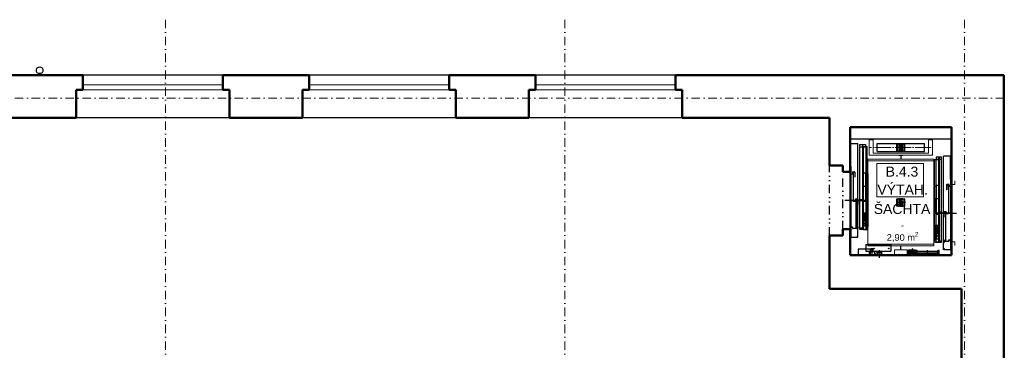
# Model space of a CAD drawing. Header units: millimetres. Extents: x 887082 to 1346431, y -219716 to -98064.
# Tile 31 of 37: x 1242123 to 1256913, y -165291 to -160332. Entities that reach past the tile are written whole.
import ezdxf

# ---------------------------------------------------------------- set-up
doc = ezdxf.new("R2010")
doc.units = ezdxf.units.MM
doc.header["$LTSCALE"] = 10
for name, pattern in [('ACAD_ISO04W100', [30, 24, -3, 0, -3]), ('AXES', [2, 1.25, -0.25, 0.25, -0.25]), ('CHAIN', [0.3543, 0.2362, -0.0295, 0.0591, -0.0295]), ('DASHDOT', [25.4, 12.7, -6.35, 0, -6.35]), ('DIVIDE', [31.75, 12.7, -6.35, 0, -6.35, 0, -6.35]), ('STŘEDOVÁ', [50.8, 31.75, -6.35, 6.35, -6.35]), ('STŘEDOVÁX2', [101.6, 63.5, -12.7, 12.7, -12.7]), ('ČÁRKOVANÁ2', [9.525, 6.35, -3.175]), ('ČÁRKOVANÁX2', [38.1, 25.4, -12.7])]:
    doc.linetypes.add(name, pattern=pattern)
for name, color, linetype in [('2', 7, 'Continuous'), ('3', 7, 'Continuous'), ('4', 10, 'Continuous'), ('CKSTENY_NADROVINOU', 7, 'DIVIDE'), ('CKSTENY_PODROVINOU', 7, 'Continuous'), ('NEVID', 6, 'ČÁRKOVANÁ2'), ('NEVID3', 6, 'ČÁRKOVANÁX2'), ('OBRYSY', 7, 'Continuous'), ('Osy', 2, 'ACAD_ISO04W100'), ('OSY2', 2, 'STŘEDOVÁ'), ('OSY3', 2, 'STŘEDOVÁX2'), ('TENKE', 8, 'Continuous'), ('TENKÉ', 8, 'Continuous'), ('TEXT2', 6, 'Continuous'), ('TEXT5', 3, 'Continuous'), ('TP_klempířské_konstrukce', 142, 'Continuous'), ('ZAXE', 6, 'Continuous')]:
    doc.layers.add(name, color=color, linetype=linetype)
for name, color, linetype, lineweight in [('CKOKNA', 1, 'Continuous', 9), ('CKSTENY_OSY', 1, 'DASHDOT', 15), ('CKSTENY_REZ', 6, 'Continuous', 50), ('CKTEXTY_STREDNI', 6, 'Continuous', 50)]:
    doc.layers.add(name, color=color, linetype=linetype, lineweight=lineweight)
doc.styles.add('TOP_ARIAL_CE', font='arial.ttf', dxfattribs={"height": 100})

msp = doc.modelspace()

# ---------------------------------------------------------------- linework, layer by layer
at = {"color": 252, "lineweight": 5}
for p, q in [((1256118, -162126), (1254598, -162126)), ((1254598, -162126), (1254598, -163866)), ((1256118, -163866), (1256118, -162126)), ((1256168, -162805), (1256118, -162805)), ((1256168, -162805), (1256168, -162749)), ((1256168, -163665), (1256118, -163665)), ((1256168, -163665), (1256168, -163721)), ((1254598, -163866), (1256118, -163866))]:
    msp.add_line(p, q, dxfattribs=at)
at = {"layer": '2', "color": 252}
for p, q in [((1254714, -163045), (1254714, -163045)), ((1256002, -163235), (1256002, -163235))]:
    msp.add_line(p, q, dxfattribs=at)
at = {"layer": '3', "color": 252}
for p, q in [((1254609, -162535), (1254609, -162624)), ((1254609, -162535), (1254610, -162535)), ((1254610, -162535), (1254610, -162624)), ((1254594, -162628), (1254594, -162643)), ((1254595, -162628), (1254595, -162643)), ((1254607, -162625), (1254596, -162625)), ((1254607, -162627), (1254596, -162627)), ((1254596, -162644), (1254635, -162644)), ((1254596, -162645), (1254635, -162645)), ((1254609, -162645), (1254609, -163445)), ((1254630, -162618), (1254630, -162639)), ((1254632, -162622), (1254630, -162622)), ((1254632, -162627), (1254630, -162627)), ((1254632, -162634), (1254630, -162634)), ((1254632, -162639), (1254630, -162639)), ((1254632, -162618), (1254632, -162639)), ((1254634, -162615), (1254666, -162615)), ((1254634, -162616), (1254645, -162616)), ((1254636, -162621), (1254637, -162621)), ((1254636, -162643), (1254636, -162621)), ((1254636, -162626), (1254637, -162626)), ((1254637, -162621), (1254637, -162643)), ((1254641, -162620), (1254641, -163049)), ((1254643, -162620), (1254643, -163049)), ((1254645, -162616), (1254661, -162616)), ((1254661, -162618), (1254645, -162618)), ((1254650, -162616), (1254650, -162615)), ((1254654, -162618), (1254654, -162616)), ((1254655, -162616), (1254655, -162615)), ((1254666, -162616), (1254661, -162616)), ((1254661, -162618), (1254661, -162616)), ((1254668, -162618), (1254668, -162695)), ((1254668, -162690), (1254669, -162690)), ((1254669, -162618), (1254669, -162695)), ((1254668, -162695), (1254669, -162695)), ((1256046, -162808), (1256046, -162885)), ((1256048, -162808), (1256048, -162885)), ((1256082, -162805), (1256050, -162805)), ((1256050, -162806), (1256055, -162806)), ((1256071, -162806), (1256055, -162806)), ((1256055, -162808), (1256055, -162806)), ((1256055, -162808), (1256071, -162808)), ((1256060, -162806), (1256060, -162805)), ((1256062, -162808), (1256062, -162806)), ((1256065, -162806), (1256065, -162805)), ((1256082, -162806), (1256071, -162806)), ((1256073, -162810), (1256073, -163239)), ((1256075, -162810), (1256075, -163239)), ((1256080, -162811), (1256079, -162811)), ((1256079, -162811), (1256079, -162833)), ((1256080, -162816), (1256079, -162816)), ((1256080, -162833), (1256080, -162811)), ((1256120, -162834), (1256081, -162834)), ((1256120, -162835), (1256081, -162835)), ((1256084, -162808), (1256084, -162829)), ((1256084, -162812), (1256085, -162812)), ((1256084, -162817), (1256085, -162817)), ((1256084, -162824), (1256085, -162824)), ((1256084, -162829), (1256085, -162829)), ((1256085, -162808), (1256085, -162829)), ((1256106, -162725), (1256106, -162814)), ((1256107, -162725), (1256106, -162725)), ((1256107, -162725), (1256107, -162814)), ((1256107, -162835), (1256107, -163635)), ((1256109, -162815), (1256120, -162815)), ((1256109, -162817), (1256120, -162817)), ((1256121, -162818), (1256121, -162833)), ((1256122, -162818), (1256122, -162833)), ((1256048, -162880), (1256046, -162880)), ((1256048, -162885), (1256046, -162885)), ((1254645, -163051), (1254677, -163051)), ((1254645, -163053), (1254677, -163053)), ((1254659, -163051), (1254659, -163053)), ((1254664, -163051), (1254664, -163053)), ((1254674, -163026), (1254674, -163046)), ((1254676, -163030), (1254674, -163030)), ((1254676, -163035), (1254674, -163035)), ((1254676, -163041), (1254674, -163041)), ((1254676, -163046), (1254674, -163046)), ((1254676, -163026), (1254676, -163046)), ((1254678, -163022), (1254710, -163022)), ((1254678, -163024), (1254688, -163024)), ((1254681, -163029), (1254679, -163029)), ((1254679, -163049), (1254679, -163029)), ((1254681, -163049), (1254681, -163029)), ((1254685, -163027), (1254685, -163457)), ((1254686, -163027), (1254686, -163457)), ((1254688, -163024), (1254705, -163024)), ((1254705, -163025), (1254688, -163025)), ((1254694, -163024), (1254694, -163022)), ((1254698, -163025), (1254698, -163024)), ((1254699, -163024), (1254699, -163022)), ((1254710, -163024), (1254705, -163024)), ((1254705, -163025), (1254705, -163024)), ((1254712, -163026), (1254712, -163102)), ((1254712, -163097), (1254713, -163097)), ((1254712, -163102), (1254713, -163102)), ((1254713, -163026), (1254713, -163102)), ((1256002, -163216), (1256002, -163292)), ((1256004, -163216), (1256004, -163292)), ((1256038, -163212), (1256006, -163212)), ((1256006, -163214), (1256011, -163214)), ((1256028, -163214), (1256011, -163214)), ((1256011, -163215), (1256011, -163214)), ((1256011, -163215), (1256028, -163215)), ((1256016, -163214), (1256016, -163212)), ((1256018, -163215), (1256018, -163214)), ((1256021, -163214), (1256021, -163212)), ((1256038, -163214), (1256028, -163214)), ((1256030, -163217), (1256030, -163647)), ((1256031, -163217), (1256031, -163647)), ((1256035, -163219), (1256037, -163219)), ((1256035, -163239), (1256035, -163219)), ((1256037, -163239), (1256037, -163219)), ((1256071, -163241), (1256039, -163241)), ((1256071, -163243), (1256039, -163243)), ((1256040, -163216), (1256040, -163236)), ((1256040, -163220), (1256041, -163220)), ((1256040, -163225), (1256041, -163225)), ((1256040, -163231), (1256041, -163231)), ((1256040, -163236), (1256041, -163236)), ((1256041, -163216), (1256041, -163236)), ((1256052, -163241), (1256052, -163243)), ((1256057, -163241), (1256057, -163243)), ((1256004, -163287), (1256002, -163287)), ((1256004, -163292), (1256002, -163292)), ((1254594, -163448), (1254594, -163463)), ((1254595, -163448), (1254595, -163463)), ((1254633, -163445), (1254596, -163445)), ((1254633, -163447), (1254596, -163447)), ((1254596, -163464), (1254607, -163464)), ((1254596, -163465), (1254607, -163465)), ((1254609, -163467), (1254609, -163593)), ((1254610, -163467), (1254610, -163593)), ((1254634, -163463), (1254634, -163448)), ((1254635, -163463), (1254635, -163448)), ((1254711, -163464), (1254636, -163464)), ((1254711, -163466), (1254636, -163466)), ((1254688, -163459), (1254710, -163459)), ((1254688, -163460), (1254710, -163460)), ((1254703, -163479), (1254704, -163478)), ((1254703, -163479), (1254708, -163484)), ((1254708, -163576), (1254703, -163581)), ((1254704, -163478), (1254708, -163483)), ((1254708, -163577), (1254704, -163582)), ((1254712, -163457), (1254712, -163436)), ((1254712, -163436), (1254714, -163436)), ((1254712, -163443), (1254714, -163443)), ((1254712, -163481), (1254712, -163467)), ((1254714, -163436), (1254714, -163457)), ((1254714, -163481), (1254714, -163467)), ((1254611, -163594), (1254711, -163594)), ((1254611, -163595), (1254711, -163595)), ((1254703, -163581), (1254704, -163582)), ((1254712, -163593), (1254712, -163579)), ((1254714, -163593), (1254714, -163579)), ((1256002, -163626), (1256002, -163647)), ((1256004, -163626), (1256002, -163626)), ((1256004, -163633), (1256002, -163633)), ((1256002, -163671), (1256002, -163657)), ((1256004, -163647), (1256004, -163626)), ((1256004, -163671), (1256004, -163657)), ((1256005, -163654), (1256080, -163654)), ((1256005, -163656), (1256080, -163656)), ((1256028, -163649), (1256006, -163649)), ((1256028, -163650), (1256006, -163650)), ((1256012, -163668), (1256007, -163673)), ((1256013, -163669), (1256008, -163674)), ((1256013, -163669), (1256012, -163668)), ((1256081, -163653), (1256081, -163638)), ((1256082, -163653), (1256082, -163638)), ((1256083, -163635), (1256120, -163635)), ((1256083, -163637), (1256120, -163637)), ((1256106, -163657), (1256106, -163783)), ((1256107, -163657), (1256107, -163783)), ((1256120, -163654), (1256109, -163654)), ((1256120, -163655), (1256109, -163655)), ((1256121, -163638), (1256121, -163653)), ((1256122, -163638), (1256122, -163653)), ((1256002, -163783), (1256002, -163769)), ((1256004, -163783), (1256004, -163769)), ((1256105, -163784), (1256005, -163784)), ((1256105, -163785), (1256005, -163785)), ((1256007, -163767), (1256012, -163772)), ((1256008, -163766), (1256013, -163771)), ((1256013, -163771), (1256012, -163772))]:
    msp.add_line(p, q, dxfattribs=at)
for centre, radius, start, end in [((1254596, -162628), 2.5, 90, 180), ((1254596, -162643), 2.5, 180, 270), ((1254596, -162628), 1.3, 90, 180), ((1254596, -162643), 1.3, 180, 270), ((1254607, -162624), 2.5, 270, 0), ((1254607, -162624), 1.3, 270, 0), ((1254634, -162618), 3.5, 90, 180), ((1254634, -162618), 2, 90, 180), ((1254635, -162643), 2.5, 270, 0), ((1254635, -162643), 1.3, 270, 0), ((1254645, -162620), 3.5, 90, 180), ((1254645, -162620), 2, 90, 180), ((1254666, -162618), 3.5, 0, 90), ((1254666, -162618), 2, 0, 90), ((1256050, -162808), 3.5, 90, 180), ((1256050, -162808), 2, 90, 180), ((1256071, -162810), 3.5, 0, 90), ((1256071, -162810), 2, 0, 90), ((1256081, -162833), 2.5, 180, 270), ((1256081, -162833), 1.3, 180, 270), ((1256082, -162808), 3.5, 0, 90), ((1256082, -162808), 2, 0, 90), ((1256109, -162814), 2.5, 180, 270), ((1256109, -162814), 1.3, 180, 270), ((1256120, -162818), 2.5, 0, 90), ((1256120, -162818), 1.3, 0, 90), ((1256120, -162833), 2.5, 270, 0), ((1256120, -162833), 1.3, 270, 0), ((1254645, -163049), 3.5, 180, 270), ((1254645, -163049), 2, 180, 270), ((1254678, -163026), 3.5, 90, 180), ((1254678, -163026), 2, 90, 180), ((1254677, -163049), 3.5, 270, 0), ((1254677, -163049), 2, 270, 0), ((1254688, -163027), 3.5, 90, 180), ((1254688, -163027), 2, 90, 180), ((1254710, -163026), 3.5, 0, 90), ((1254710, -163026), 2, 0, 90), ((1256006, -163216), 3.5, 90, 180), ((1256006, -163216), 2, 90, 180), ((1256028, -163217), 3.5, 0, 90), ((1256028, -163217), 2, 0, 90), ((1256039, -163239), 3.5, 180, 270), ((1256039, -163239), 2, 180, 270), ((1256038, -163216), 3.5, 0, 90), ((1256038, -163216), 2, 0, 90), ((1256071, -163239), 3.5, 270, 0), ((1256071, -163239), 2, 270, 0), ((1254596, -163448), 2.5, 90, 180), ((1254596, -163463), 2.5, 180, 270), ((1254596, -163448), 1.3, 90, 180), ((1254596, -163463), 1.3, 180, 270), ((1254607, -163467), 2.5, 0, 90), ((1254607, -163467), 1.3, 0, 90), ((1254633, -163448), 2.5, 0, 90), ((1254633, -163448), 1.3, 0, 90), ((1254636, -163463), 2.5, 180, 270), ((1254636, -163463), 1.3, 180, 270), ((1254688, -163457), 3.5, 180, 270), ((1254694, -163467), 8.67, 129.6158, 162.0638), ((1254688, -163457), 2, 180, 270), ((1254694, -163467), 8.67, 17.9362, 50.3066), ((1254710, -163481), 3.5, 225, 0), ((1254710, -163481), 2.3, 225, 0), ((1254710, -163579), 3.5, 0, 135), ((1254710, -163579), 2.3, 0, 135), ((1254710, -163457), 3.5, 270, 0), ((1254710, -163457), 2, 270, 0), ((1254711, -163467), 2.5, 0, 90), ((1254711, -163467), 1.3, 0, 90), ((1254611, -163593), 2.5, 180, 270), ((1254611, -163593), 1.3, 180, 270), ((1254711, -163593), 2.5, 270, 0), ((1254711, -163593), 1.3, 270, 0), ((1256006, -163647), 3.5, 180, 270), ((1256005, -163657), 2.5, 90, 180), ((1256006, -163671), 3.5, 180, 315), ((1256006, -163647), 2, 180, 270), ((1256005, -163657), 1.3, 90, 180), ((1256006, -163671), 2.3, 180, 315), ((1256022, -163657), 8.67, 129.6934, 162.0638), ((1256028, -163647), 3.5, 270, 0), ((1256028, -163647), 2, 270, 0), ((1256022, -163657), 8.67, 17.9362, 50.3842), ((1256080, -163653), 2.5, 270, 0), ((1256080, -163653), 1.3, 270, 0), ((1256083, -163638), 2.5, 90, 180), ((1256083, -163638), 1.3, 90, 180), ((1256109, -163657), 2.5, 90, 180), ((1256109, -163657), 1.3, 90, 180), ((1256120, -163638), 2.5, 0, 90), ((1256120, -163638), 1.3, 0, 90), ((1256120, -163653), 2.5, 270, 0), ((1256120, -163653), 1.3, 270, 0), ((1256006, -163769), 3.5, 45, 180), ((1256005, -163783), 2.5, 180, 270), ((1256006, -163769), 2.3, 45, 180), ((1256005, -163783), 1.3, 180, 270), ((1256105, -163783), 2.5, 270, 0), ((1256105, -163783), 1.3, 270, 0)]:
    msp.add_arc(centre, radius, start, end, dxfattribs=at)
at = {"layer": '4', "color": 252}
for p, q in [((1254609, -162190), (1254714, -162190)), ((1254609, -162535), (1254609, -162190)), ((1254714, -163579), (1254714, -162190)), ((1256107, -162380), (1256002, -162380)), ((1256002, -163769), (1256002, -162380)), ((1256107, -162725), (1256107, -162380))]:
    msp.add_line(p, q, dxfattribs=at)
at = {"layer": 'CKOKNA', "color": 252}
for p, q in [((1245173, -161311), (1243073, -161311)), ((1248573, -161311), (1246473, -161311)), ((1251973, -161311), (1249873, -161311)), ((1245173, -161386), (1243073, -161386)), ((1248573, -161386), (1246473, -161386)), ((1251973, -161386), (1249873, -161386))]:
    msp.add_line(p, q, dxfattribs=at)
at = {"layer": 'CKSTENY_NADROVINOU', "color": 252}
for p, q in [((1254288, -163571), (1254288, -162521)), ((1254488, -163476), (1254488, -162616))]:
    msp.add_line(p, q, dxfattribs=at)
at = {"layer": 'CKSTENY_OSY', "color": 252, "lineweight": 5}
for p, q in [((1244313, -160332), (1244313, -178808)), ((1250313, -160332), (1250313, -178808)), ((1256313, -160332), (1256313, -178808)), ((1256913, -161511), (1227045, -161511))]:
    msp.add_line(p, q, dxfattribs=at)
at = {"layer": 'CKSTENY_PODROVINOU', "color": 252}
for p, q in [((1245173, -161166), (1243073, -161166)), ((1248573, -161166), (1246473, -161166)), ((1251973, -161166), (1249873, -161166)), ((1245273, -161806), (1242973, -161806)), ((1248673, -161806), (1246373, -161806)), ((1252073, -161806), (1249773, -161806)), ((1256118, -162126), (1254598, -162126)), ((1254598, -163476), (1254598, -162616))]:
    msp.add_line(p, q, dxfattribs=at)
at = {"layer": 'CKSTENY_REZ', "color": 252}
for p, q in [((1243073, -161166), (1241773, -161166)), ((1243073, -161386), (1243073, -161166)), ((1246473, -161166), (1245173, -161166)), ((1245173, -161386), (1245173, -161166)), ((1246473, -161386), (1246473, -161166)), ((1249873, -161166), (1248573, -161166)), ((1248573, -161386), (1248573, -161166)), ((1249873, -161386), (1249873, -161166)), ((1251973, -161386), (1251973, -161166)), ((1251973, -161166), (1256908, -161166)), ((1256908, -167671), (1256908, -161166)), ((1242973, -161806), (1242973, -161386)), ((1242973, -161386), (1243073, -161386)), ((1245273, -161386), (1245173, -161386)), ((1245273, -161806), (1245273, -161386)), ((1246373, -161806), (1246373, -161386)), ((1246373, -161386), (1246473, -161386)), ((1248673, -161386), (1248573, -161386)), ((1248673, -161806), (1248673, -161386)), ((1249773, -161806), (1249773, -161386)), ((1249773, -161386), (1249873, -161386)), ((1252073, -161386), (1251973, -161386)), ((1252073, -161806), (1252073, -161386)), ((1242973, -161806), (1241873, -161806)), ((1246373, -161806), (1245273, -161806)), ((1249773, -161806), (1248673, -161806)), ((1252073, -161806), (1254288, -161806)), ((1254288, -161806), (1254288, -162521)), ((1254598, -162616), (1254598, -161946)), ((1254598, -161946), (1256118, -161946)), ((1256118, -163866), (1256118, -161946)), ((1254288, -162521), (1254488, -162521)), ((1254488, -162521), (1254488, -162616)), ((1254488, -162616), (1254598, -162616)), ((1254288, -163571), (1254288, -164371)), ((1254288, -163571), (1254488, -163571)), ((1254488, -163476), (1254598, -163476)), ((1254488, -163571), (1254488, -163476)), ((1254598, -163476), (1254598, -163866)), ((1254598, -163866), (1256118, -163866)), ((1254288, -164371), (1256268, -164371)), ((1256268, -164371), (1256268, -167571))]:
    msp.add_line(p, q, dxfattribs=at)
at = {"layer": 'NEVID', "color": 252}
for p, q in [((1254745, -162228), (1254745, -162206)), ((1254745, -162206), (1254784, -162206)), ((1254784, -162206), (1254784, -162230)), ((1254789, -162228), (1254789, -162206)), ((1254789, -162206), (1254828, -162206)), ((1254828, -162206), (1254828, -162230)), ((1255927, -162396), (1255888, -162396)), ((1255888, -162396), (1255888, -162420)), ((1255927, -162418), (1255927, -162396)), ((1255971, -162396), (1255932, -162396)), ((1255932, -162396), (1255932, -162420)), ((1255971, -162418), (1255971, -162396)), ((1254888, -163866), (1254888, -163811)), ((1254888, -163811), (1254968, -163811)), ((1254888, -163866), (1254968, -163866)), ((1254908, -163766), (1254948, -163766)), ((1254908, -163776), (1254908, -163766)), ((1254908, -163776), (1254948, -163776)), ((1254913, -163811), (1254913, -163776)), ((1254943, -163811), (1254943, -163776)), ((1254948, -163776), (1254948, -163766)), ((1254968, -163866), (1254968, -163811))]:
    msp.add_line(p, q, dxfattribs=at)
at = {"layer": 'NEVID3', "color": 252}
for p, q in [((1254900, -163776), (1254720, -163776)), ((1254720, -163776), (1254720, -163866)), ((1254900, -163866), (1254720, -163866)), ((1254900, -163776), (1254900, -163866))]:
    msp.add_line(p, q, dxfattribs=at)
at = {"layer": 'OBRYSY', "color": 252}
for p, q in [((1254745, -163480), (1254745, -162239)), ((1254745, -162239), (1254833, -162239)), ((1254784, -162239), (1254784, -163480)), ((1254833, -162239), (1254833, -163480)), ((1255001, -162191), (1255715, -162191)), ((1255001, -162311), (1255001, -162191)), ((1255300, -162305), (1255300, -162198)), ((1255304, -162196), (1255302, -162196)), ((1255305, -162198), (1255305, -162305)), ((1255355, -162205), (1255355, -162198)), ((1255355, -162305), (1255355, -162198)), ((1255359, -162196), (1255357, -162196)), ((1255359, -162196), (1255357, -162196)), ((1255360, -162198), (1255360, -162205)), ((1255360, -162198), (1255360, -162305)), ((1255410, -162305), (1255410, -162198)), ((1255414, -162196), (1255412, -162196)), ((1255415, -162198), (1255415, -162305)), ((1255715, -162311), (1255715, -162191)), ((1255001, -162311), (1255715, -162311)), ((1255304, -162306), (1255302, -162306)), ((1255359, -162306), (1255357, -162306)), ((1255359, -162306), (1255357, -162306)), ((1255414, -162306), (1255412, -162306)), ((1255971, -162429), (1255883, -162429)), ((1255883, -162429), (1255883, -163670)), ((1255932, -162429), (1255932, -163670)), ((1255971, -163670), (1255971, -162429)), ((1254789, -163060), (1254789, -162630)), ((1254789, -162630), (1254828, -162630)), ((1254828, -162630), (1254828, -163060)), ((1254833, -162645), (1254863, -162645)), ((1254863, -162645), (1254863, -163445)), ((1255883, -162835), (1255853, -162835)), ((1255853, -162835), (1255853, -163635)), ((1255888, -162820), (1255888, -163250)), ((1255927, -162820), (1255888, -162820)), ((1255927, -163250), (1255927, -162820)), ((1254745, -163460), (1254745, -163030)), ((1254745, -163030), (1254784, -163030)), ((1254784, -163030), (1254784, -163460)), ((1254828, -163060), (1254789, -163060)), ((1255300, -163129), (1255300, -163022)), ((1255304, -163020), (1255302, -163020)), ((1255304, -163130), (1255302, -163130)), ((1255305, -163022), (1255305, -163129)), ((1255355, -163029), (1255355, -163022)), ((1255355, -163129), (1255355, -163022)), ((1255359, -163020), (1255357, -163020)), ((1255359, -163020), (1255357, -163020)), ((1255359, -163130), (1255357, -163130)), ((1255359, -163130), (1255357, -163130)), ((1255360, -163022), (1255360, -163029)), ((1255360, -163022), (1255360, -163129)), ((1255410, -163129), (1255410, -163022)), ((1255414, -163020), (1255412, -163020)), ((1255414, -163130), (1255412, -163130)), ((1255415, -163022), (1255415, -163129)), ((1255888, -163250), (1255927, -163250)), ((1255932, -163220), (1255932, -163650)), ((1255971, -163220), (1255932, -163220)), ((1255971, -163650), (1255971, -163220)), ((1254784, -163460), (1254745, -163460)), ((1254833, -163480), (1254745, -163480)), ((1254863, -163445), (1254833, -163445)), ((1255853, -163635), (1255883, -163635)), ((1255883, -163670), (1255971, -163670)), ((1255932, -163650), (1255971, -163650)), ((1255002, -163854), (1254978, -163846)), ((1255011, -163839), (1254994, -163821)), ((1255024, -163831), (1255015, -163808)), ((1255049, -163831), (1255056, -163807)), ((1255061, -163838), (1255077, -163818)), ((1255072, -163852), (1255095, -163843)), ((1255474, -163866), (1255474, -163786)), ((1255474, -163786), (1255574, -163786)), ((1255474, -163806), (1255574, -163806)), ((1255474, -163826), (1255574, -163826)), ((1255474, -163846), (1255574, -163846)), ((1255574, -163866), (1255574, -163786)), ((1255585, -163856), (1255585, -163796)), ((1255605, -163796), (1255585, -163796)), ((1255605, -163856), (1255585, -163856)), ((1255605, -163856), (1255605, -163796)), ((1255915, -163812), (1255605, -163812)), ((1255915, -163840), (1255605, -163840)), ((1255915, -163856), (1255915, -163796)), ((1255935, -163796), (1255915, -163796)), ((1255935, -163856), (1255915, -163856)), ((1255935, -163856), (1255935, -163796))]:
    msp.add_line(p, q, dxfattribs=at)
at = {"layer": 'OBRYSY', "color": 252, "lineweight": 5}
for p, q in [((1254883, -162366), (1254883, -162126)), ((1254883, -162136), (1254943, -162136)), ((1254943, -162336), (1254943, -162126)), ((1255773, -162336), (1255773, -162126)), ((1255773, -162136), (1255833, -162136)), ((1255833, -162366), (1255833, -162126)), ((1256118, -162636), (1256118, -162126)), ((1254883, -162366), (1255833, -162366)), ((1254943, -162336), (1255773, -162336)), ((1254863, -162450), (1254863, -162425)), ((1254863, -162425), (1254863, -163725)), ((1255853, -162425), (1254863, -162425)), ((1255853, -162450), (1254863, -162450)), ((1255853, -162450), (1255853, -162425)), ((1255853, -163700), (1255853, -162450)), ((1256118, -163636), (1256118, -162786)), ((1254863, -163700), (1255853, -163700)), ((1255853, -163700), (1255853, -163725)), ((1254863, -163725), (1255853, -163725)), ((1255263, -163784), (1255263, -163866)), ((1255263, -163784), (1255453, -163784)), ((1255453, -163784), (1255453, -163866)), ((1256118, -163866), (1256118, -163736))]:
    msp.add_line(p, q, dxfattribs=at)
at = {"layer": 'OBRYSY', "color": 252}
for centre, radius, start, end in [((1255302, -162198), 1.5, 90, 180), ((1255304, -162198), 1.5, 0, 90), ((1255307, -162200), 1.5, 180, 272.9835), ((1255330, -162650), 450, 87.0165, 92.9835), ((1255354, -162200), 1.5, 267.0165, 0), ((1255354, -162200), 1.5, 267.0165, 0), ((1255357, -162198), 1.5, 90, 180), ((1255357, -162198), 1.5, 90, 180), ((1255359, -162198), 1.5, 0, 90), ((1255359, -162198), 1.5, 0, 90), ((1255362, -162200), 1.5, 180, 272.9835), ((1255362, -162200), 1.5, 180, 272.9835), ((1255385, -162650), 450, 87.0165, 92.9835), ((1255409, -162200), 1.5, 267.0165, 0), ((1255412, -162198), 1.5, 90, 180), ((1255414, -162198), 1.5, 0, 90), ((1255302, -162305), 1.5, 180, 270), ((1255304, -162305), 1.5, 270, 0), ((1255307, -162303), 1.5, 87.0165, 180), ((1255330, -161852), 450, 267.0165, 272.9835), ((1255354, -162303), 1.5, 0, 92.9835), ((1255354, -162303), 1.5, 0, 92.9835), ((1255357, -162305), 1.5, 180, 270), ((1255357, -162305), 1.5, 180, 270), ((1255359, -162305), 1.5, 270, 0), ((1255359, -162305), 1.5, 270, 0), ((1255362, -162303), 1.5, 87.0165, 180), ((1255362, -162303), 1.5, 87.0165, 180), ((1255385, -161852), 450, 267.0165, 272.9835), ((1255409, -162303), 1.5, 0, 92.9835), ((1255412, -162305), 1.5, 180, 270), ((1255414, -162305), 1.5, 270, 0), ((1255302, -163022), 1.5, 90, 180), ((1255302, -163129), 1.5, 180, 270), ((1255304, -163022), 1.5, 0, 90), ((1255304, -163129), 1.5, 270, 0), ((1255307, -163024), 1.5, 180, 272.9835), ((1255307, -163127), 1.5, 87.0165, 180), ((1255330, -163474), 450, 87.0165, 92.9835), ((1255330, -162676), 450, 267.0165, 272.9835), ((1255354, -163024), 1.5, 267.0165, 0), ((1255354, -163024), 1.5, 267.0165, 0), ((1255354, -163127), 1.5, 0, 92.9835), ((1255354, -163127), 1.5, 0, 92.9835), ((1255357, -163022), 1.5, 90, 180), ((1255357, -163022), 1.5, 90, 180), ((1255357, -163129), 1.5, 180, 270), ((1255357, -163129), 1.5, 180, 270), ((1255359, -163022), 1.5, 0, 90), ((1255359, -163022), 1.5, 0, 90), ((1255359, -163129), 1.5, 270, 0), ((1255359, -163129), 1.5, 270, 0), ((1255362, -163024), 1.5, 180, 272.9835), ((1255362, -163024), 1.5, 180, 272.9835), ((1255362, -163127), 1.5, 87.0165, 180), ((1255362, -163127), 1.5, 87.0165, 180), ((1255385, -163474), 450, 87.0165, 92.9835), ((1255385, -162676), 450, 267.0165, 272.9835), ((1255409, -163024), 1.5, 267.0165, 0), ((1255409, -163127), 1.5, 0, 92.9835), ((1255412, -163022), 1.5, 90, 180), ((1255412, -163129), 1.5, 180, 270), ((1255414, -163022), 1.5, 0, 90), ((1255414, -163129), 1.5, 270, 0), ((1255037, -163866), 37.5, 0, 180)]:
    msp.add_arc(centre, radius, start, end, dxfattribs=at)
for points in [[(1254943, -162229), (1254948, -162229), (1254943, -162274), (1254948, -162274)], [(1255773, -162229), (1255768, -162229), (1255773, -162274), (1255768, -162274)], [(1254948, -162254), (1254948, -162249), (1254988, -162254), (1254988, -162249)], [(1255325, -162366), (1255325, -162374), (1255390, -162366), (1255390, -162374)], [(1255362, -162374), (1255354, -162374), (1255362, -162420), (1255354, -162420)], [(1255768, -162254), (1255768, -162249), (1255728, -162254), (1255728, -162249)], [(1255325, -163784), (1255325, -163776), (1255390, -163784), (1255390, -163776)], [(1255362, -163776), (1255354, -163776), (1255362, -163730), (1255354, -163730)]]:
    msp.add_trace(points, dxfattribs=at)
at = {"layer": 'Osy', "color": 252, "linetype": 'CHAIN', "ltscale": 26.813435}
for p, q in [((1255330, -162185), (1255330, -162317)), ((1255358, -162185), (1255358, -162317)), ((1255385, -162317), (1255385, -162185)), ((1255427, -162251), (1255288, -162251)), ((1255427, -163075), (1255288, -163075)), ((1255330, -163009), (1255330, -163141)), ((1255358, -163009), (1255358, -163141)), ((1255385, -163141), (1255385, -163009))]:
    msp.add_line(p, q, dxfattribs=at)
at = {"layer": 'Osy', "color": 252, "lineweight": 5}
msp.add_line((1255816, -162251), (1254894, -162251), dxfattribs=at)
at = {"layer": 'Osy', "color": 252}
for p, q in [((1254586, -163045), (1254863, -163045)), ((1254598, -163035), (1254598, -163056)), ((1254823, -163434), (1254823, -163224)), ((1256130, -163235), (1255853, -163235)), ((1256118, -163225), (1256118, -163246)), ((1254788, -163389), (1254858, -163389)), ((1255893, -163624), (1255893, -163414)), ((1255928, -163579), (1255858, -163579)), ((1254950, -163764), (1254958, -163764)), ((1254954, -163768), (1254954, -163761)), ((1255042, -163866), (1255032, -163866)), ((1255037, -163902), (1255037, -163790)), ((1255174, -163764), (1255182, -163764)), ((1255178, -163768), (1255178, -163761)), ((1255530, -163866), (1255518, -163866)), ((1255524, -163860), (1255524, -163872)), ((1255760, -163879), (1255760, -163790))]:
    msp.add_line(p, q, dxfattribs=at)
at = {"layer": 'OSY2', "color": 252}
for p, q in [((1255358, -162360), (1255358, -162429)), ((1255358, -163791), (1255358, -163722))]:
    msp.add_line(p, q, dxfattribs=at)
at = {"layer": 'OSY2', "color": 252, "lineweight": 5}
msp.add_line((1255777, -162251), (1255715, -162251), dxfattribs=at)
at = {"layer": 'OSY3', "color": 252}
msp.add_line((1254928, -163875), (1254928, -163762), dxfattribs=at)
at = {"layer": 'TENKE', "color": 252, "lineweight": 5}
for p, q in [((1254999, -162487), (1255699, -162487)), ((1254999, -162987), (1254999, -162487)), ((1255699, -162487), (1255699, -162987)), ((1255699, -162987), (1254999, -162987))]:
    msp.add_line(p, q, dxfattribs=at)
at = {"layer": 'TENKÉ', "color": 252}
for p, q in [((1254854, -162238), (1254792, -162238)), ((1254792, -162238), (1254792, -163480)), ((1254854, -163480), (1254854, -162238)), ((1255862, -162428), (1255924, -162428)), ((1255862, -163670), (1255862, -162428)), ((1255924, -162428), (1255924, -163670)), ((1254784, -162830), (1254845, -162830)), ((1254845, -162830), (1254845, -163045)), ((1254845, -163045), (1254784, -163045)), ((1255932, -163020), (1255871, -163020)), ((1255871, -163020), (1255871, -163235)), ((1255871, -163235), (1255932, -163235)), ((1254792, -163480), (1254854, -163480)), ((1255924, -163670), (1255862, -163670))]:
    msp.add_line(p, q, dxfattribs=at)
for points in [[(1254843, -163349), (1254803, -163349), (1254803, -163229), (1254843, -163229), (1254843, -163349), (1254853, -163349), (1254853, -163429), (1254793, -163429), (1254793, -163349), (1254803, -163349)], [(1255873, -163539), (1255913, -163539), (1255913, -163419), (1255873, -163419), (1255873, -163539), (1255863, -163539), (1255863, -163619), (1255923, -163619), (1255923, -163539), (1255913, -163539)]]:
    msp.add_lwpolyline(points, dxfattribs=at)
at = {"layer": 'TEXT2', "color": 252}
for p, q in [((1254839, -163807), (1254839, -163704)), ((1254839, -163704), (1255209, -163704)), ((1255209, -163704), (1255209, -163807)), ((1255209, -163807), (1254839, -163807))]:
    msp.add_line(p, q, dxfattribs=at)
for centre in [(1254954, -163764), (1255178, -163764)]:
    msp.add_circle(centre, 3.2, dxfattribs=at)
at = {"layer": 'TEXT5', "color": 252}
for p, q in [((1255535, -163851), (1255535, -163768)), ((1255537, -163768), (1255535, -163768)), ((1255585, -163801), (1255535, -163801)), ((1255585, -163851), (1255535, -163851)), ((1255537, -163801), (1255537, -163768)), ((1255910, -163807), (1255610, -163807)), ((1255610, -163812), (1255610, -163807)), ((1255910, -163810), (1255610, -163810)), ((1255610, -163866), (1255610, -163840)), ((1255910, -163863), (1255610, -163863)), ((1255910, -163866), (1255610, -163866)), ((1255910, -163812), (1255910, -163807)), ((1255910, -163866), (1255910, -163840))]:
    msp.add_line(p, q, dxfattribs=at)
at = {"layer": 'TP_klempířské_konstrukce', "color": 252}
msp.add_circle((1242423, -161091), 50, dxfattribs=at)
at = {"layer": 'ZAXE', "color": 252, "linetype": 'AXES', "ltscale": 70}
for p, q in [((1254818, -163045), (1254519, -163045)), ((1255898, -163235), (1256197, -163235))]:
    msp.add_line(p, q, dxfattribs=at)

# ---------------------------------------------------------------- texts
at = {"layer": 'CKTEXTY_STREDNI', "color": 252, "style": 'TOP_ARIAL_CE'}
for s, height, p in [('B.4.3', 150, (1255131, -162686)), ('VÝTAH.', 150, (1255007, -162956)), ('ŠACHTA', 150, (1254952, -163246)), ('-', 100, (1255361, -163465)), ('2,90 m', 100, (1255146, -163649)), ('2', 70, (1255570, -163587))]:
    msp.add_text(s, height=height, rotation=0, dxfattribs=at).set_placement(p)

doc.saveas('drawing.dxf')
